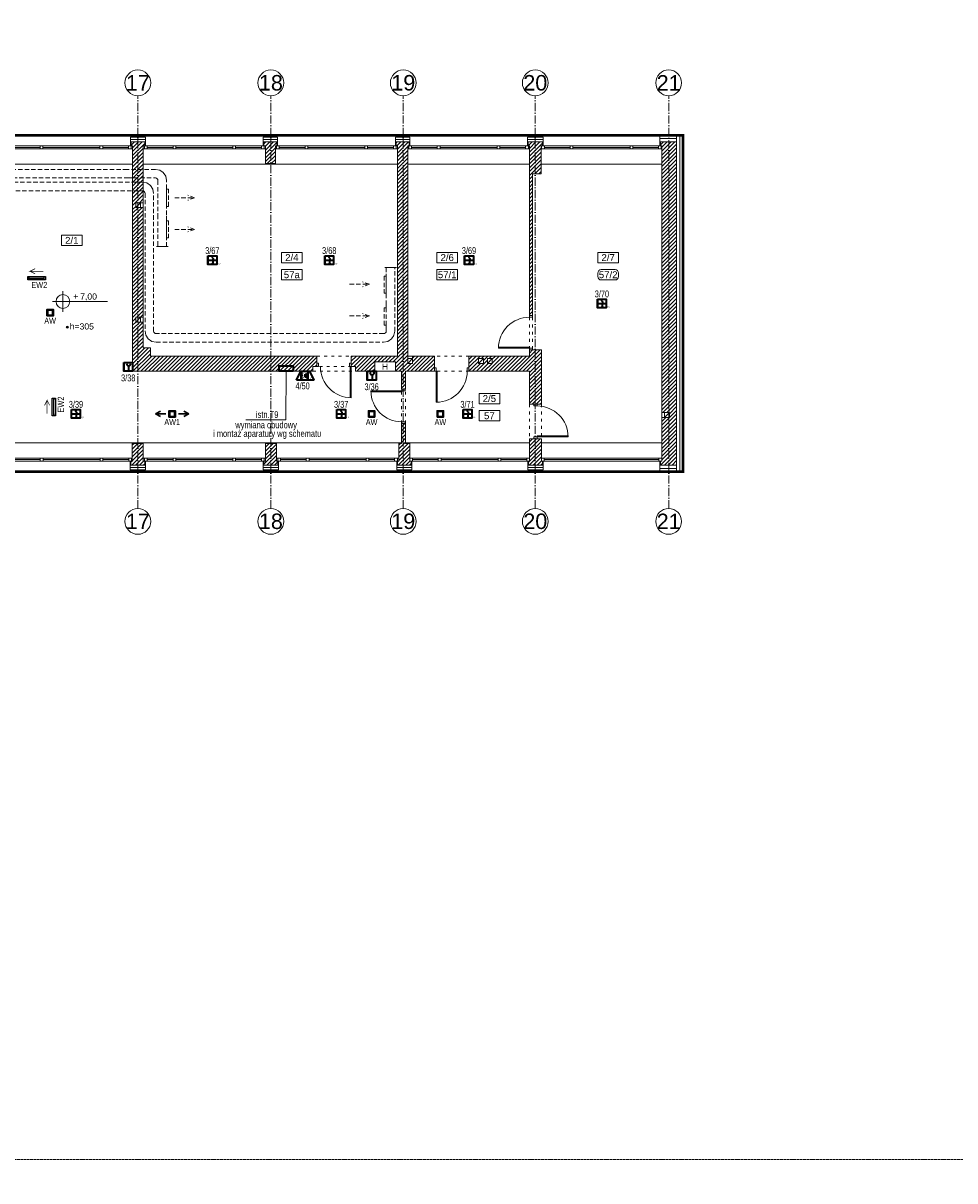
# Model space of a CAD drawing. Header units: millimetres. Extents: x 167773 to 185035, y -114105 to -66770.
# Tile 16 of 114: x 177354 to 180064, y -109167 to -105801. Entities that reach past the tile are written whole.
import ezdxf
from ezdxf.enums import TextEntityAlignment as Align

# ---------------------------------------------------------------- set-up
doc = ezdxf.new("R2010")
doc.units = ezdxf.units.MM
for name, pattern in [('ACAD_ISO03W100', [30, 12, -18]), ('ACAD_ISO10W100', [18, 12, -3, 0, -3]), ('DASHED', [0.75, 0.5, -0.25]), ('HIDDEN', [9.525, 6.35, -3.175])]:
    doc.linetypes.add(name, pattern=pattern)
doc.layers.get('0').update_dxf_attribs({"lineweight": 9})
for name, color, linetype, lineweight in [('!_ppoz', 24, 'Continuous', 9), ('a-op_text', 7, 'Continuous', 9), ('a-osie', 20, 'ACAD_ISO10W100', 9), ('b-cienka', 9, 'Continuous', 9), ('b-drzwi', 6, 'Continuous', 9), ('b-izolacja', 8, 'BATTING', 9), ('b-okna', 6, 'Continuous', 9), ('b-przerywana1', 9, 'ACAD_ISO03W100', 9), ('b-widokowa', 7, 'Continuous', 9), ('b-ściany', 2, 'Continuous', 9), ('EL_Linia SSP', 240, 'Continuous', 35), ('EL_oprawy', 96, 'Continuous', 30), ('El_tablice', 20, 'Continuous', 35), ('h-hatch', 8, 'Continuous', 9), ('opis text', 7, 'Continuous', 9)]:
    doc.layers.add(name, color=color, linetype=linetype, lineweight=lineweight)
doc.layers.add('!zakres', color=7, linetype='ACAD_ISO03W100', lineweight=60, true_color=0x8a14ff)
doc.layers.add('El_Oświetlenie awaryjne', color=1, linetype='Continuous')
doc.layers.add('x-revclouds', color=190, linetype='HIDDEN', lineweight=9, plot=False)
doc.styles.add('Arial', font='arial.ttf')
doc.styles.add('arial 0.8', font='arial.ttf', dxfattribs={"width": 0.8})
doc.styles.add('ES1', font='ARIALN.TTF')
doc.styles.add('PPAB_100', font='arial.ttf', dxfattribs={"height": 18})
doc.styles.add('PPAB_50', font='arial.ttf', dxfattribs={"height": 8})
doc.linetypes.add('BATTING', pattern='A,0.0001,-0.1,[134,ltypeshp.shx,S=0.1,R=0,X=-0.1,Y=0],-0.2,[134,ltypeshp.shx,S=0.1,R=180,X=0.1,Y=0],-0.1', length=0.4001)
pattern_1 = [(45, (15000, 0), (-5.61266008, 5.61266008), [])]

# ---------------------------------------------------------------- blocks, each defined once
blk = doc.blocks.new('kotapozioma')
for p, q in [((49315.1, 119.4), (49395.1, 119.4)), ((49330.1, 104.4), (49330.1, 134.4))]:
    blk.add_line(p, q)
blk.add_circle((49330.1, 119.4), 10)
at = {"layer": 'opis text', "style": 'PPAB_50'}
for tag, p in [('ZNAK', (49345.1, 119.4)), ('WARTOSC', (49355.1, 119.4))]:
    blk.add_attdef(tag, text='', height=9, dxfattribs=at).set_placement(p, align=Align.BOTTOM_LEFT)
blk = doc.blocks.new('okno_')
at = {"layer": 'b-okna'}
for p, q in [((-166, -4), (-91, -4)), ((-83, -4), (83, -4)), ((91, -4), (166, -4))]:
    blk.add_line(p, q, dxfattribs=at)
for points in [[(-174, -8), (174, -8), (174, 0), (-174, 0)], [(-174, 0), (-166, 0), (-166, -8), (-174, -8)], [(-83, 0), (-91, 0), (-91, -8), (-83, -8)], [(83, 0), (91, 0), (91, -8), (83, -8)], [(166, 0), (174, 0), (174, -8), (166, -8)]]:
    blk.add_lwpolyline(points, close=True, dxfattribs=at)
blk = doc.blocks.new('A$C5690186C')
at = {"layer": 'EL_Linia SSP', "lineweight": 5}
h = blk.add_hatch(color=256, dxfattribs=at)
h.set_gradient(color1=(255, 0, 0), color2=(224, 0, 0), one_color=1, name='INVSPHERICAL')
h.paths.add_polyline_path([(-9.8, 0), (-9.8, 12.8), (-12.8, 12.8), (-12.8, 0)])
h.paths.add_polyline_path([(-9.8, -12.8), (-9.8, 0), (-12.8, 0), (-12.8, -12.8)])
at = {"layer": 'EL_Linia SSP'}
blk.add_hatch(color=256, dxfattribs=at).paths.add_polyline_path([(2, -9.8, 1), (0.1, -9.8, 1)])
for p, q in [((-12.8, 0), (12.8, 0)), ((1.1, -2.1), (1.1, -9.8))]:
    blk.add_line(p, q, dxfattribs=at)
at = {"layer": 'EL_Linia SSP', "color": 1, "linetype": 'Continuous'}
for p, q in [((-0.1, 8.5), (0.1, 9.4)), ((0.1, 7.7), (-0.1, 8.5)), ((0.1, 9.4), (0.7, 10.4)), ((0.6, 7), (0.1, 7.7)), ((1.4, 2.3), (0.4, 1.2)), ((0.7, 6.7), (0.6, 7)), ((0.7, 10.4), (1.8, 11.5)), ((1.1, 6.3), (0.7, 6.7)), ((1.1, 6.3), (1.4, 6)), ((1.4, 6), (1.6, 5.7)), ((2, 3.3), (1.4, 2.3)), ((1.6, 5.7), (2, 5)), ((2, 5), (2.2, 4.2)), ((2.2, 4.2), (2, 3.3))]:
    blk.add_line(p, q, dxfattribs=at)
at = {"layer": 'EL_Linia SSP'}
blk.add_lwpolyline([(-12.8, 12.8), (12.8, 12.8), (12.8, -12.8), (-12.8, -12.8)], close=True, dxfattribs=at)
blk.add_circle((1.1, -9.8), 0.938, dxfattribs=at)
at = {"layer": 'EL_Linia SSP', "color": 1}
blk.add_text('R,C', height=4, dxfattribs=at).set_placement((13.9, -11.8))
blk = doc.blocks.new('A$C2EBF4885')
at = {"layer": 'EL_Linia SSP', "lineweight": 5}
h = blk.add_hatch(color=256, dxfattribs=at)
h.set_gradient(color1=(255, 0, 0), color2=(224, 0, 0), one_color=1, name='INVSPHERICAL')
h.paths.add_polyline_path([(-9.8, 12.8), (-9.8, 25.6), (-12.8, 25.6), (-12.8, 12.8)])
h.paths.add_polyline_path([(-9.8, 0), (-9.8, 12.8), (-12.8, 12.8), (-12.8, 0)])
at = {"layer": 'EL_Linia SSP'}
blk.add_line((1.2, 15.7), (1.2, 3.1), dxfattribs=at)
blk.add_lwpolyline([(-12.8, 25.6), (12.8, 25.6), (12.8, 0), (-12.8, 0)], close=True, dxfattribs=at)
blk.add_arc((1.2, 21.9), 6.27, 180, 0, dxfattribs=at)
blk = doc.blocks.new('AW1')
for p, q in [((-65, 0), (-45, 10)), ((-25, 0), (-65, 0)), ((-65, 0), (-45, -10)), ((25, 0), (65, 0)), ((65, 0), (45, 10)), ((65, 0), (45, -10))]:
    blk.add_line(p, q)
for points in [[(-12.5, -12.5), (12.5, -12.5), (12.5, 12.5), (-12.5, 12.5)], [(-9.5, -9.5), (9.5, -9.5), (9.5, 9.5), (-9.5, 9.5)]]:
    blk.add_lwpolyline(points, close=True)
at = {"style": 'arial 0.8', "width": 0.8}
blk.add_text('AW1', height=23, dxfattribs=at).set_placement((0, -20), align=Align.TOP_CENTER)
blk = doc.blocks.new('AW')
for points in [[(-6.25, -6.25), (6.25, -6.25), (6.25, 6.25), (-6.25, 6.25)], [(-4.75, -4.75), (4.75, -4.75), (4.75, 4.75), (-4.75, 4.75)]]:
    blk.add_lwpolyline(points, close=True)
at = {"style": 'arial 0.8', "width": 0.8}
blk.add_text('AW', height=11.5, dxfattribs=at).set_placement((0, -10), align=Align.TOP_CENTER)
blk = doc.blocks.new('kanaly_went_2p')
at = {"layer": 'h-hatch', "linetype": 'HIDDEN', "lineweight": -2, "ltscale": 2, "extrusion": (1e-16, 0, -1)}
for p, q in [((4713, 615.2), (4113, 615.2)), ((4794.7, 615.2), (4713, 615.2)), ((4113, 590.2), (4713, 590.2)), ((4757.1, 578), (4159.9, 578)), ((4713, 590.2), (4794.7, 590.2)), ((4159.9, 553), (4757.1, 553)), ((5458.5, 137.6), (5397, 137.6)), ((5397, 112.6), (5458.5, 112.6))]:
    blk.add_line(p, q, dxfattribs=at)
at = {"layer": 'h-hatch', "linetype": 'HIDDEN', "lineweight": -2, "ltscale": 2}
for p, q in [((4807.1, 612.8), (4794.7, 615.2)), ((4817.7, 605.7), (4807.1, 612.8)), ((4794.7, 590.2), (4797.5, 589.7)), ((4797.5, 589.7), (4800, 588)), ((4800, 588), (4801.6, 585.6)), ((4801.6, 585.6), (4802.2, 582.7)), ((4824.7, 595.2), (4817.7, 605.7)), ((4827.2, 582.7), (4824.7, 595.2)), ((4764.6, 545.5), (4764.6, 145.1)), ((4789.6, 145.1), (4789.6, 545.5)), ((4908.5, 532.7), (4888.8, 540)), ((4851, 532.7), (4908.5, 532.7)), ((4908.5, 532.7), (4888.8, 525.4)), ((4851, 440.8), (4908.5, 440.8)), ((4908.5, 440.8), (4888.8, 448.1)), ((4908.5, 440.8), (4888.8, 433.5)), ((5466, 329.5), (5461.5, 329.5)), ((5478.5, 329.5), (5466, 329.5)), ((5466, 329.5), (5466, 326.5)), ((5478.5, 329.5), (5466, 329.5)), ((5466, 329.5), (5466, 230.1)), ((5491, 329.5), (5478.5, 329.5)), ((5491, 329.5), (5478.5, 329.5)), ((5491, 326.5), (5491, 329.5)), ((5495.5, 329.5), (5491, 329.5)), ((5491, 230.1), (5491, 329.5)), ((5359.6, 281.1), (5417.1, 281.1)), ((5417.1, 281.1), (5397.4, 288.4)), ((5417.1, 281.1), (5397.4, 273.8)), ((5466, 230.1), (5466, 218.9)), ((5466, 212.6), (5466, 145.1)), ((5491, 145.1), (5491, 230.1)), ((5359.6, 188.9), (5417.1, 188.9)), ((5417.1, 188.9), (5397.4, 196.2)), ((5417.1, 188.9), (5397.4, 181.6)), ((4764.6, 145.1), (4767, 132.7)), ((4790.1, 142.2), (4789.6, 145.1)), ((4791.8, 139.8), (4790.1, 142.2)), ((4794.2, 138.2), (4791.8, 139.8)), ((4797.1, 137.6), (4794.2, 138.2)), ((5461.4, 138.2), (5458.5, 137.6)), ((5463.8, 139.8), (5461.4, 138.2)), ((5465.5, 142.2), (5463.8, 139.8)), ((5466, 145.1), (5465.5, 142.2)), ((5488.6, 132.7), (5491, 145.1)), ((4767, 132.7), (4774.1, 122.1)), ((4774.1, 122.1), (4784.6, 115.1)), ((4784.6, 115.1), (4797.1, 112.6)), ((5458.5, 112.6), (5471, 115.1)), ((5471, 115.1), (5481.5, 122.1)), ((5481.5, 122.1), (5488.6, 132.7))]:
    blk.add_line(p, q, dxfattribs=at)
at = {"layer": 'h-hatch', "linetype": 'HIDDEN', "lineweight": -2, "ltscale": 2, "extrusion": (-1e-16, 0, -1)}
for p, q in [((4769.5, 575.6), (4757.1, 578)), ((4780, 568.5), (4769.5, 575.6)), ((4757.1, 553), (4759.9, 552.5)), ((4759.9, 552.5), (4762.4, 550.8)), ((4762.4, 550.8), (4764, 548.4)), ((4764, 548.4), (4764.6, 545.5)), ((4787.1, 558), (4780, 568.5)), ((4789.6, 545.5), (4787.1, 558)), ((5397.1, 137.6), (4797.1, 137.6)), ((4797.1, 112.6), (5397.1, 112.6))]:
    blk.add_line(p, q, dxfattribs=at)
at = {"layer": 'h-hatch', "linetype": 'HIDDEN', "lineweight": -2, "ltscale": 2, "extrusion": (0, -1e-16, -1)}
for p, q in [((4802.2, 582.7), (4802.2, 482.7)), ((4827.2, 482.7), (4827.2, 582.7))]:
    blk.add_line(p, q, dxfattribs=at)
at = {"layer": 'h-hatch', "linetype": 'HIDDEN', "lineweight": -2, "ltscale": 2, "extrusion": (1, 3e-16, 1e-16)}
for p, q in [((4827.2, 557.7), (4827.2, 564)), ((4830.2, 557.7), (4827.2, 557.7)), ((4827.2, 507.7), (4827.2, 557.7)), ((4830.2, 557.7), (4831.9, 557.7)), ((4831.9, 557.7), (4832.7, 557.7)), ((4832.7, 507.7), (4832.7, 557.7)), ((4827.2, 501.5), (4827.2, 507.7)), ((4827.2, 507.7), (4830.2, 507.7)), ((4830.2, 507.7), (4831.9, 507.7)), ((4831.9, 507.7), (4832.7, 507.7))]:
    blk.add_line(p, q, dxfattribs=at)
at = {"layer": 'h-hatch', "linetype": 'HIDDEN', "lineweight": -2, "ltscale": 2, "extrusion": (0, 1e-16, -1)}
for p, q in [((4802.2, 482.7), (4802.2, 390.8)), ((4827.2, 390.8), (4827.2, 482.7)), ((4797.7, 390.8), (4802.2, 390.8)), ((4802.2, 393.8), (4802.2, 390.8)), ((4802.2, 390.8), (4814.7, 390.8)), ((4802.2, 390.8), (4814.7, 390.8)), ((4814.7, 390.8), (4827.2, 390.8)), ((4814.7, 390.8), (4827.2, 390.8)), ((4827.2, 390.8), (4827.2, 393.8)), ((4827.2, 390.8), (4831.7, 390.8))]:
    blk.add_line(p, q, dxfattribs=at)
at = {"layer": 'h-hatch', "linetype": 'HIDDEN', "lineweight": -2, "ltscale": 2, "extrusion": (1, 4e-16, 1e-16)}
for p, q in [((4827.2, 465.8), (4827.2, 472.1)), ((4827.2, 415.8), (4827.2, 465.8)), ((4827.2, 465.8), (4832.7, 465.8)), ((4832.7, 465.8), (4832.7, 415.8)), ((4827.2, 409.6), (4827.2, 415.8)), ((4832.7, 415.8), (4827.2, 415.8))]:
    blk.add_line(p, q, dxfattribs=at)
at = {"layer": 'h-hatch', "linetype": 'HIDDEN', "lineweight": -2, "ltscale": 2, "extrusion": (-1, 1e-16, 1e-16)}
for p, q in [((5460.5, 304.8), (5460.5, 254.8)), ((5461.4, 304.8), (5460.5, 304.8)), ((5463, 304.8), (5461.4, 304.8)), ((5466, 304.8), (5463, 304.8)), ((5466, 311.1), (5466, 304.8)), ((5466, 304.8), (5466, 254.8)), ((5461.4, 254.8), (5460.5, 254.8)), ((5463, 254.8), (5461.4, 254.8)), ((5463, 254.8), (5466, 254.8)), ((5466, 254.8), (5466, 248.6))]:
    blk.add_line(p, q, dxfattribs=at)
at = {"layer": 'h-hatch', "linetype": 'HIDDEN', "lineweight": -2, "ltscale": 2, "extrusion": (-1, 2e-16, 1e-16)}
for p, q in [((5460.5, 162.6), (5460.5, 212.6)), ((5460.5, 212.6), (5461.4, 212.6)), ((5461.4, 212.6), (5463, 212.6)), ((5466, 212.6), (5463, 212.6)), ((5466, 218.9), (5466, 212.6)), ((5466, 212.6), (5466, 162.6)), ((5461.4, 162.6), (5460.5, 162.6)), ((5461.4, 162.6), (5463, 162.6)), ((5463, 162.6), (5466, 162.6)), ((5466, 162.6), (5466, 156.4))]:
    blk.add_line(p, q, dxfattribs=at)
blk = doc.blocks.new('866330')
for p, q in [((-144, 13), (-144, -13)), ((-144, 0), (144, 0)), ((144, 13), (144, -13))]:
    blk.add_line(p, q)
blk.add_lwpolyline([(-170, -32), (170, -32), (170, 32), (-170, 32)], close=True)
at = {"style": 'ES1', "flags": 1}
blk.add_attdef('TYP', (-181, 290), '', height=120, dxfattribs=at)
at = {"style": 'ES1'}
blk.add_attdef('KOD_ES', (-181, 130), '', height=120, dxfattribs=at)
blk = doc.blocks.new('A$C5906215B')
at = {"layer": 'EL_Linia SSP'}
h = blk.add_hatch(color=256, dxfattribs=at)
h.set_gradient(color1=(255, 0, 0), color2=(255, 0, 0))
h.paths.add_polyline_path([(-9.8, -25.6), (-9.8, 0), (-12.8, 0), (-12.8, -25.6)])
for p, q in [((-25.6, -25.6), (-12.8, 0)), ((-12.8, 0), (12.8, 0)), ((-12.8, 0), (-12.8, -25.6)), ((-9.8, -25.6), (-9.8, 0)), ((25.6, -25.6), (12.8, 0)), ((25.6, -25.6), (-25.6, -25.6)), ((-0.1, -17.4), (-0.1, -8.7)), ((-0.1, -8.7), (2.9, -8.7)), ((2.9, -17.4), (-0.1, -17.4)), ((8.2, -3.3), (2.9, -8.7)), ((2.9, -8.7), (2.9, -17.4)), ((2.9, -17.4), (8.2, -22.7)), ((8.2, -22.7), (8.2, -3.3))]:
    blk.add_line(p, q, dxfattribs=at)
for s, height, p in [('A', 4, (-8.6, -14.6)), ('W', 4, (-8.6, -20.5)), ('S', 4, (-8.6, -8.9)), ('G', 7, (14.3, -24.6))]:
    blk.add_text(s, height=height, dxfattribs=at).set_placement(p)

msp = doc.modelspace()

# ---------------------------------------------------------------- hatches: boundary and pattern name
at = {"layer": 'a-op_text', "ltscale": 0.5}
h = msp.add_hatch(color=256, dxfattribs=at)
edge = h.paths.add_edge_path()
edge.add_arc((177482.4, -106684.4), 3, 0, 360)
at = {"layer": 'h-hatch'}
h = msp.add_hatch(dxfattribs=at)
h.set_pattern_fill('ANSI31', color=256, scale=2.5, style=0)
h.set_pattern_definition(pattern_1)
h.paths.add_polyline_path([(178208.4, -106768.9), (177724.4, -106768.9), (177724.4, -106744.9), (177703.4, -106744.9), (177703.4, -106669.9), (177695.4, -106669.9), (177681.4, -106669.9), (177681.4, -106655.9), (177695.4, -106655.9), (177703.4, -106655.9), (177703.4, -106336.9), (177695.4, -106336.9), (177681.4, -106336.9), (177681.4, -106322.9), (177695.4, -106322.9), (177703.4, -106322.9), (177703.4, -106157.9), (177707.4, -106157.9), (177707.4, -106145.9), (177668.4, -106145.9), (177668.4, -106157.9), (177672.4, -106157.9), (177672.4, -106812.9), (178196.4, -106812.9), (178196.4, -106798.9), (178208.4, -106798.9)])
h = msp.add_hatch(dxfattribs=at)
h.set_pattern_fill('ANSI31', color=256, scale=2.5, style=0)
h.set_pattern_definition(pattern_1)
h.paths.add_polyline_path([(178087.4, -106157.9), (178091.4, -106157.9), (178091.4, -106145.9), (178054.4, -106145.9), (178054.4, -106157.9), (178054.9, -106157.9), (178058.4, -106157.9), (178058.4, -106208.9), (178087.4, -106208.9)])
h = msp.add_hatch(dxfattribs=at)
h.set_pattern_fill('ANSI31', color=256, scale=2.5, style=0)
h.set_pattern_definition(pattern_1)
h.paths.add_polyline_path([(178472.4, -106157.9), (178476.4, -106157.9), (178476.4, -106145.9), (178438.4, -106145.9), (178438.4, -106157.9), (178438.9, -106157.9), (178442.4, -106157.9), (178442.4, -106768.9), (178308.4, -106768.9), (178308.4, -106798.9), (178320.4, -106798.9), (178320.4, -106812.9), (178376.4, -106812.9), (178376.4, -106785.9), (178436.4, -106785.9), (178436.4, -106812.9), (178454.4, -106812.9), (178454.4, -106864.9), (178466.4, -106864.9), (178466.4, -106812.9), (178550.4, -106812.9), (178550.4, -106768.9), (178486.4, -106768.9), (178486.4, -106775.9), (178486.4, -106789.9), (178472.4, -106789.9), (178472.4, -106775.9), (178472.4, -106770.9)])
h = msp.add_hatch(dxfattribs=at)
h.set_pattern_fill('ANSI31', color=256, scale=2.5, style=0)
h.set_pattern_definition(pattern_1)
h.paths.add_polyline_path([(178860.4, -106165.9), (178860.4, -106157.9), (178864.4, -106157.9), (178864.4, -106145.9), (178822.4, -106145.9), (178822.4, -106157.9), (178823.4, -106157.9), (178826.4, -106157.9), (178826.4, -106650.9), (178835.4, -106650.9), (178835.4, -106238.9), (178860.4, -106238.9)])
h = msp.add_hatch(dxfattribs=at)
h.set_pattern_fill('ANSI31', color=256, scale=2.5, style=0)
h.set_pattern_definition(pattern_1)
h.paths.add_polyline_path([(179254.4, -106145.9), (179207.4, -106145.9), (179207.4, -106157.9), (179209.9, -106157.9), (179211.4, -106157.9), (179211.4, -106165.9), (179211.4, -106932.9), (179219.4, -106932.9), (179233.4, -106932.9), (179233.4, -106946.9), (179219.4, -106946.9), (179211.4, -106946.9), (179211.4, -107073.9), (179207.4, -107073.9), (179207.4, -107085.9), (179254.4, -107085.9)])
h = msp.add_hatch(dxfattribs=at)
h.set_pattern_fill('ANSI31', color=256, scale=2.5, style=0)
h.set_pattern_definition(pattern_1)
h.paths.add_polyline_path([(178861.4, -106750.9), (178826.4, -106750.9), (178826.4, -106768.9), (178650.4, -106768.9), (178650.4, -106812.9), (178826.4, -106812.9), (178826.4, -106908.9), (178861.4, -106908.9)])
h.paths.add_polyline_path([(178718.4, -106789.9), (178704.4, -106789.9), (178704.4, -106775.9), (178718.4, -106775.9)], flags=16)
h.paths.add_polyline_path([(178692.4, -106789.9), (178678.4, -106789.9), (178678.4, -106775.9), (178692.4, -106775.9)], flags=16)
h = msp.add_hatch(dxfattribs=at)
h.set_pattern_fill('ANSI31', color=256, scale=2.5, style=0)
h.set_pattern_definition(pattern_1)
h.paths.add_polyline_path([(178478.4, -107022.9), (178466.4, -107022.9), (178466.4, -106964.9), (178454.4, -106964.9), (178454.4, -107022.9), (178446.4, -107022.9), (178446.4, -107073.9), (178442.4, -107073.9), (178442.4, -107085.9), (178482.4, -107085.9), (178482.4, -107073.9), (178478.4, -107073.9), (178478.4, -107065.9)])
h = msp.add_hatch(dxfattribs=at)
h.set_pattern_fill('ANSI31', color=256, scale=2.5, style=0)
h.set_pattern_definition(pattern_1)
h.paths.add_polyline_path([(178861.4, -107008.9), (178826.4, -107008.9), (178826.4, -107073.9), (178823.4, -107073.9), (178823.4, -107085.9), (178864.4, -107085.9), (178864.4, -107073.9), (178861.4, -107073.9)])
h = msp.add_hatch(dxfattribs=at)
h.set_pattern_fill('ANSI31', color=256, scale=2.5, style=0)
h.set_pattern_definition(pattern_1)
h.paths.add_polyline_path([(177703.4, -107022.9), (177671.4, -107022.9), (177671.4, -107073.9), (177667.4, -107073.9), (177667.4, -107085.9), (177707.4, -107085.9), (177707.4, -107073.9), (177706.9, -107073.9), (177703.4, -107073.9)])
h = msp.add_hatch(dxfattribs=at)
h.set_pattern_fill('ANSI31', color=256, scale=2.5, style=0)
h.set_pattern_definition(pattern_1)
h.paths.add_polyline_path([(178090.4, -107022.9), (178058.4, -107022.9), (178058.4, -107073.9), (178054.4, -107073.9), (178054.4, -107085.9), (178094.4, -107085.9), (178094.4, -107073.9), (178090.4, -107073.9)])

# ---------------------------------------------------------------- linework, layer by layer
at = {"layer": '!_ppoz'}
msp.add_line((178376.4, -106812.9), (178436.4, -106812.9), dxfattribs=at)
at = {"layer": '!zakres', "linetype": 'DASHED', "ltscale": 60, "const_width": 8, "flags": 128}
msp.add_lwpolyline([(170984.4, -106193.9), (170962.4, -106193.9), (170962.4, -106126.9), (179273.4, -106126.9), (179273.4, -107104.9), (170962.4, -107104.9), (170962.4, -106747.9), (170984.4, -106747.9), (170984.4, -106193.9)], close=True, dxfattribs=at)
at = {"layer": 'a-op_text', "ltscale": 0.5}
for points in [[(177465.4, -106447.4), (177465.4, -106417.4), (177525.4, -106417.4), (177525.4, -106447.4)], [(178105.4, -106497.4), (178105.4, -106467.4), (178165.4, -106467.4), (178165.4, -106497.4)], [(178557.3, -106497.4), (178557.3, -106467.4), (178617.3, -106467.4), (178617.3, -106497.4)], [(179025.4, -106497.4), (179025.4, -106467.4), (179085.4, -106467.4), (179085.4, -106497.4)], [(178105.4, -106547.4), (178105.4, -106517.4), (178165.4, -106517.4), (178165.4, -106547.4)], [(178557.3, -106547.4), (178557.3, -106517.4), (178617.3, -106517.4), (178617.3, -106547.4)], [(178679.9, -106907.4), (178679.9, -106877.4), (178739.9, -106877.4), (178739.9, -106907.4)], [(178679.9, -106957.4), (178679.9, -106927.4), (178739.9, -106927.4), (178739.9, -106957.4)]]:
    msp.add_lwpolyline(points, close=True, dxfattribs=at)
msp.add_lwpolyline([(179025.4, -106537.4), (179025.4, -106527.4, -0.414214), (179035.4, -106517.4), (179075.4, -106517.4, -0.414214), (179085.4, -106527.4), (179085.4, -106537.4, -0.414214), (179075.4, -106547.4), (179035.4, -106547.4, -0.414214)], format="xyb", close=True, dxfattribs=at)
msp.add_circle((177482.4, -106684.4), 3, dxfattribs=at)
at = {"layer": 'a-osie', "ltscale": 2}
for p, q in [((177687.4, -107211.9), (177687.4, -106011.9)), ((178074.4, -107211.9), (178074.4, -106011.9)), ((178459.4, -107211.9), (178459.4, -106011.9)), ((178843.4, -107211.9), (178843.4, -106011.9)), ((179231.4, -107211.9), (179231.4, -106011.9))]:
    msp.add_line(p, q, dxfattribs=at)
at = {"layer": 'a-osie', "linetype": 'Continuous'}
for centre in [(177687.4, -105974.4), (178074.4, -105974.4), (178459.4, -105974.4), (178843.4, -105974.4), (179231.4, -105974.4), (177687.4, -107249.4), (178074.4, -107249.4), (178459.4, -107249.4), (178843.4, -107249.4), (179231.4, -107249.4)]:
    msp.add_circle(centre, 37.5, dxfattribs=at)
at = {"layer": 'b-cienka'}
for p, q in [((177681.4, -106336.9), (177695.4, -106322.9)), ((177681.4, -106669.9), (177695.4, -106655.9)), ((178472.4, -106789.9), (178486.4, -106775.9)), ((178678.4, -106789.9), (178692.4, -106775.9)), ((178704.4, -106789.9), (178718.4, -106775.9)), ((179219.4, -106946.9), (179233.4, -106932.9))]:
    msp.add_line(p, q, dxfattribs=at)
at = {"layer": 'b-drzwi'}
for points in [[(178835.4, -106655.9), (178826.4, -106655.9), (178826.4, -106650.9), (178835.4, -106650.9)], [(178826.4, -106745.9), (178736.4, -106745.9), (178736.4, -106742.9), (178826.4, -106742.9)], [(178835.4, -106750.9), (178826.4, -106750.9), (178826.4, -106745.9), (178835.4, -106745.9)], [(178208.4, -106798.9), (178213.4, -106798.9), (178213.4, -106788.9), (178208.4, -106788.9)], [(178303.4, -106798.9), (178308.4, -106798.9), (178308.4, -106788.9), (178303.4, -106788.9)], [(178308.4, -106798.9), (178305.4, -106798.9), (178305.4, -106888.9), (178308.4, -106888.9)], [(178550.4, -106812.9), (178555.4, -106812.9), (178555.4, -106802.9), (178550.4, -106802.9)], [(178645.4, -106812.9), (178650.4, -106812.9), (178650.4, -106802.9), (178645.4, -106802.9)], [(178555.4, -106812.9), (178558.4, -106812.9), (178558.4, -106902.9), (178555.4, -106902.9)], [(178455.4, -106869.9), (178365.4, -106869.9), (178365.4, -106872.9), (178455.4, -106872.9)], [(178465.4, -106869.9), (178455.4, -106869.9), (178455.4, -106864.9), (178465.4, -106864.9)], [(178848.9, -106913.9), (178838.9, -106913.9), (178838.9, -106908.9), (178848.9, -106908.9)], [(178465.4, -106964.9), (178455.4, -106964.9), (178455.4, -106959.9), (178465.4, -106959.9)], [(178848.9, -107008.9), (178838.9, -107008.9), (178838.9, -107003.9), (178848.9, -107003.9)], [(178848.9, -107003.9), (178938.9, -107003.9), (178938.9, -107000.9), (178848.9, -107000.9)]]:
    msp.add_lwpolyline(points, close=True, dxfattribs=at)
for centre, radius, start, end in [((178826.4, -106745.9), 90, 90, 180), ((178308.6, -106799.7), 90.2, 180.1029, 269.8971), ((178555.3, -106812.7), 90.2, 270.1029, 359.8971), ((178455.4, -106869.9), 90, 180, 270), ((178848.9, -107003.9), 90, 0, 90)]:
    msp.add_arc(centre, radius, start, end, dxfattribs=at)
at = {"layer": 'b-izolacja', "linetype": 'ByBlock', "ltscale": 22}
for p, q in [((179254.4, -106145.9), (179254.4, -106126.9)), ((179254.4, -107085.9), (179254.4, -107104.9))]:
    msp.add_line(p, q, dxfattribs=at)
at = {"layer": 'b-izolacja', "ltscale": 22}
for p, q in [((179263.9, -106126.9), (179263.9, -107104.9)), ((179205.4, -106136.4), (179254.4, -106136.4)), ((179205.4, -107095.4), (179254.4, -107095.4))]:
    msp.add_line(p, q, dxfattribs=at)
at = {"layer": 'b-izolacja', "ltscale": 16}
for p, q in [((177666.4, -106138.9), (177709.4, -106138.9)), ((178052.4, -106138.9), (178093.4, -106138.9)), ((178436.4, -106138.9), (178478.4, -106138.9)), ((178820.4, -106138.9), (178866.4, -106138.9)), ((177665.4, -107092.9), (177709.4, -107092.9)), ((178052.4, -107092.9), (178096.4, -107092.9)), ((178440.4, -107092.9), (178484.4, -107092.9)), ((178821.4, -107092.9), (178866.4, -107092.9))]:
    msp.add_line(p, q, dxfattribs=at)
at = {"layer": 'b-izolacja', "ltscale": 2}
for p, q in [((177667.4, -106145.9), (177667.4, -106157.9)), ((177708.4, -106145.9), (177708.4, -106157.9)), ((178053.4, -106145.9), (178053.4, -106157.9)), ((178092.4, -106145.9), (178092.4, -106157.9)), ((178437.4, -106145.9), (178437.4, -106157.9)), ((178477.4, -106145.9), (178477.4, -106157.9)), ((178821.4, -106145.9), (178821.4, -106157.9)), ((178865.4, -106145.9), (178865.4, -106157.9)), ((179206.4, -106145.9), (179206.4, -106157.9)), ((177666.4, -107073.9), (177666.4, -107085.9)), ((177708.4, -107073.9), (177708.4, -107085.9)), ((178053.4, -107073.9), (178053.4, -107085.9)), ((178095.4, -107073.9), (178095.4, -107085.9)), ((178441.4, -107073.9), (178441.4, -107085.9)), ((178483.4, -107073.9), (178483.4, -107085.9)), ((178822.4, -107073.9), (178822.4, -107085.9)), ((178865.4, -107073.9), (178865.4, -107085.9)), ((179206.4, -107073.9), (179206.4, -107085.9))]:
    msp.add_line(p, q, dxfattribs=at)
at = {"layer": 'b-okna'}
for p, q in [((177672.4, -106165.9), (177316.4, -106165.9)), ((177666.4, -106157.9), (177322.4, -106157.9)), ((178058.4, -106165.9), (177703.4, -106165.9)), ((178052.4, -106157.9), (177709.4, -106157.9)), ((178442.4, -106165.9), (178087.4, -106165.9)), ((178436.4, -106157.9), (178093.4, -106157.9)), ((178826.4, -106165.9), (178472.4, -106165.9)), ((178820.4, -106157.9), (178478.4, -106157.9)), ((179211.4, -106165.9), (178860.4, -106165.9)), ((179205.4, -106157.9), (178866.4, -106157.9)), ((177671.4, -107065.9), (177318.4, -107065.9)), ((177665.4, -107073.9), (177318.4, -107073.9)), ((178058.4, -107065.9), (177703.4, -107065.9)), ((178052.4, -107073.9), (177709.4, -107073.9)), ((178446.4, -107065.9), (178090.4, -107065.9)), ((178440.4, -107073.9), (178096.4, -107073.9)), ((178826.4, -107065.9), (178478.4, -107065.9)), ((178826.4, -107073.9), (178484.4, -107073.9)), ((178818.4, -107073.9), (178818.4, -107065.9)), ((179211.4, -107065.9), (178861.4, -107065.9)), ((179211.4, -107073.9), (178861.4, -107073.9)), ((178869.4, -107073.9), (178869.4, -107065.9)), ((179202.7, -107069.9), (178869.4, -107069.9)), ((179202.7, -107073.9), (179202.7, -107065.9))]:
    msp.add_line(p, q, dxfattribs=at)
at = {"layer": 'b-przerywana1', "ltscale": 0.7}
for p, q in [((178826.4, -106655.9), (178826.4, -106745.9)), ((178835.4, -106655.9), (178835.4, -106745.9)), ((178208.4, -106768.9), (178308.4, -106768.9)), ((178650.4, -106768.9), (178550.4, -106768.9)), ((178308.4, -106798.9), (178208.4, -106798.9)), ((178196.4, -106812.9), (178320.4, -106812.9)), ((178650.4, -106812.9), (178550.4, -106812.9)), ((178454.4, -106964.9), (178454.4, -106865.9)), ((178466.4, -106964.9), (178466.4, -106865.9)), ((178826.4, -106908.9), (178826.4, -107008.9)), ((178861.4, -106908.9), (178861.4, -107008.9))]:
    msp.add_line(p, q, dxfattribs=at)
at = {"layer": 'b-widokowa'}
for p, q in [((171575.4, -106126.9), (179205.4, -106126.9)), ((177666.4, -106145.9), (177709.4, -106145.9)), ((177668.4, -106145.9), (177668.4, -106157.9)), ((177707.4, -106145.9), (177707.4, -106157.9)), ((178052.4, -106145.9), (178093.4, -106145.9)), ((178054.4, -106145.9), (178054.4, -106157.9)), ((178091.4, -106145.9), (178091.4, -106157.9)), ((178436.4, -106145.9), (178478.4, -106145.9)), ((178438.4, -106145.9), (178438.4, -106157.9)), ((178476.4, -106145.9), (178476.4, -106157.9)), ((178820.4, -106145.9), (178866.4, -106145.9)), ((178822.4, -106145.9), (178822.4, -106157.9)), ((178864.4, -106145.9), (178864.4, -106157.9)), ((179205.4, -106145.9), (179254.4, -106145.9)), ((179207.4, -106145.9), (179207.4, -106157.9)), ((179254.4, -106145.9), (179254.4, -107085.9)), ((176930.4, -106210.9), (177672.4, -106210.9)), ((177703.4, -106210.9), (178442.4, -106210.9)), ((178472.4, -106210.9), (178826.4, -106210.9)), ((178860.4, -106210.9), (179211.4, -106210.9)), ((172720.4, -107020.9), (178454.4, -107020.9)), ((178466.4, -107020.9), (178826.4, -107020.9)), ((178861.4, -107020.9), (179211.4, -107020.9)), ((177667.4, -107073.9), (177667.4, -107085.9)), ((177707.4, -107073.9), (177707.4, -107085.9)), ((178054.4, -107073.9), (178054.4, -107085.9)), ((178094.4, -107073.9), (178094.4, -107085.9)), ((178442.4, -107073.9), (178442.4, -107085.9)), ((178482.4, -107073.9), (178482.4, -107085.9)), ((178823.4, -107073.9), (178823.4, -107085.9)), ((178864.4, -107073.9), (178864.4, -107085.9)), ((179207.4, -107073.9), (179207.4, -107085.9)), ((171575.4, -107104.9), (179205.4, -107104.9)), ((177665.4, -107085.9), (177709.4, -107085.9)), ((178052.4, -107085.9), (178096.4, -107085.9)), ((178440.4, -107085.9), (178484.4, -107085.9)), ((178821.4, -107085.9), (178866.4, -107085.9)), ((179205.4, -107085.9), (179254.4, -107085.9))]:
    msp.add_line(p, q, dxfattribs=at)
at = {"layer": 'b-widokowa', "ltscale": 0.5}
for p, q in [((177695.4, -106336.9), (177695.4, -106322.9)), ((177703.4, -106336.9), (177703.4, -106322.9)), ((177695.4, -106669.9), (177695.4, -106655.9)), ((177703.4, -106669.9), (177703.4, -106655.9)), ((178486.4, -106768.9), (178472.4, -106768.9)), ((178486.4, -106775.9), (178472.4, -106775.9)), ((179211.4, -106932.9), (179211.4, -106946.9)), ((179219.4, -106932.9), (179219.4, -106946.9))]:
    msp.add_line(p, q, dxfattribs=at)
for points in [[(178678.4, -106775.9), (178692.4, -106775.9), (178692.4, -106789.9), (178678.4, -106789.9)], [(178704.4, -106789.9), (178718.4, -106789.9), (178718.4, -106775.9), (178704.4, -106775.9)]]:
    msp.add_lwpolyline(points, close=True, dxfattribs=at)
at = {"layer": 'b-ściany'}
for p, q in [((177666.4, -106157.9), (177666.4, -106131.9)), ((177666.4, -106131.9), (177709.4, -106131.9)), ((177709.4, -106157.9), (177709.4, -106131.9)), ((178052.4, -106157.9), (178052.4, -106131.9)), ((178093.4, -106131.9), (178052.4, -106131.9)), ((178093.4, -106157.9), (178093.4, -106131.9)), ((178436.4, -106157.9), (178436.4, -106131.9)), ((178436.4, -106131.9), (178478.4, -106131.9)), ((178478.4, -106157.9), (178478.4, -106131.9)), ((178820.4, -106157.9), (178820.4, -106131.9)), ((178820.4, -106131.9), (178866.4, -106131.9)), ((178866.4, -106157.9), (178866.4, -106131.9)), ((179205.4, -106157.9), (179205.4, -106126.9)), ((179205.4, -106126.9), (179273.4, -106126.9)), ((179273.4, -106126.9), (179273.4, -107104.9)), ((177666.4, -106157.9), (177666.4, -106157.9)), ((177666.4, -106157.9), (177672.4, -106157.9)), ((177669.4, -106157.9), (177669.4, -106157.9)), ((177672.4, -106812.9), (177672.4, -106157.9)), ((177703.4, -106322.9), (177703.4, -106157.9)), ((177709.4, -106157.9), (177703.4, -106157.9)), ((177709.4, -106157.9), (177709.4, -106157.9)), ((178052.4, -106157.9), (178052.4, -106157.9)), ((178052.4, -106157.9), (178058.4, -106157.9)), ((178054.4, -106157.9), (178054.4, -106157.9)), ((178058.4, -106208.9), (178058.4, -106157.9)), ((178087.4, -106208.9), (178087.4, -106157.9)), ((178093.4, -106157.9), (178087.4, -106157.9)), ((178093.4, -106157.9), (178093.4, -106157.9)), ((178436.4, -106157.9), (178436.4, -106157.9)), ((178436.4, -106157.9), (178442.4, -106157.9)), ((178439.4, -106157.9), (178439.4, -106157.9)), ((178442.4, -106768.9), (178442.4, -106157.9)), ((178472.4, -106770.9), (178472.4, -106157.9)), ((178478.4, -106157.9), (178472.4, -106157.9)), ((178478.4, -106157.9), (178478.4, -106157.9)), ((178820.4, -106157.9), (178820.4, -106157.9)), ((178820.4, -106157.9), (178826.4, -106157.9)), ((178822.4, -106157.9), (178822.4, -106157.9)), ((178826.4, -106650.9), (178826.4, -106157.9)), ((178860.4, -106165.9), (178860.4, -106157.9)), ((178866.4, -106157.9), (178860.4, -106157.9)), ((178860.4, -106238.9), (178860.4, -106165.9)), ((178866.4, -106157.9), (178866.4, -106157.9)), ((179211.4, -106157.9), (179205.4, -106157.9)), ((179211.4, -106157.9), (179211.4, -106157.9)), ((179211.4, -106165.9), (179211.4, -106157.9)), ((179211.4, -106932.9), (179211.4, -106165.9)), ((178087.4, -106208.9), (178058.4, -106208.9)), ((178835.4, -106650.9), (178835.4, -106238.9)), ((178835.4, -106238.9), (178860.4, -106238.9)), ((177703.4, -106322.9), (177695.4, -106322.9)), ((177695.4, -106336.9), (177703.4, -106336.9)), ((177703.4, -106655.9), (177703.4, -106336.9)), ((177703.4, -106655.9), (177695.4, -106655.9)), ((177695.4, -106669.9), (177703.4, -106669.9)), ((177703.4, -106744.9), (177703.4, -106669.9)), ((178835.4, -106650.9), (178826.4, -106650.9)), ((178826.4, -106650.9), (178835.4, -106650.9)), ((177724.4, -106744.9), (177703.4, -106744.9)), ((177724.4, -106768.9), (177724.4, -106744.9)), ((177724.4, -106768.9), (178208.4, -106768.9)), ((178208.4, -106798.9), (178208.4, -106768.9)), ((178442.4, -106768.9), (178308.4, -106768.9)), ((178308.4, -106798.9), (178308.4, -106768.9)), ((178472.4, -106770.9), (178472.4, -106775.9)), ((178550.4, -106768.9), (178486.4, -106768.9)), ((178486.4, -106775.9), (178486.4, -106768.9)), ((178550.4, -106812.9), (178550.4, -106768.9)), ((178826.4, -106768.9), (178650.4, -106768.9)), ((178650.4, -106812.9), (178650.4, -106768.9)), ((178826.4, -106768.9), (178826.4, -106750.9)), ((178861.4, -106750.9), (178826.4, -106750.9)), ((178861.4, -106908.9), (178861.4, -106750.9)), ((178196.4, -106812.9), (178196.4, -106798.9)), ((178196.4, -106798.9), (178208.4, -106798.9)), ((178320.4, -106798.9), (178308.4, -106798.9)), ((178320.4, -106812.9), (178320.4, -106798.9)), ((178196.4, -106812.9), (177672.4, -106812.9)), ((178376.4, -106812.9), (178320.4, -106812.9)), ((178454.4, -106812.9), (178436.4, -106812.9)), ((178454.4, -106864.9), (178454.4, -106812.9)), ((178550.4, -106812.9), (178466.4, -106812.9)), ((178466.4, -106812.9), (178466.4, -106864.9)), ((178826.4, -106812.9), (178650.4, -106812.9)), ((178826.4, -106908.9), (178826.4, -106812.9)), ((178466.4, -106864.9), (178454.4, -106864.9)), ((178826.4, -106908.9), (178861.4, -106908.9)), ((179219.4, -106932.9), (179211.4, -106932.9)), ((178466.4, -106964.9), (178454.4, -106964.9)), ((178454.4, -107022.9), (178454.4, -106964.9)), ((178466.4, -106964.9), (178466.4, -107022.9)), ((179211.4, -107073.9), (179211.4, -106946.9)), ((179211.4, -106946.9), (179219.4, -106946.9)), ((178826.4, -107073.9), (178826.4, -107008.9)), ((178826.4, -107008.9), (178861.4, -107008.9)), ((178861.4, -107073.9), (178861.4, -107008.9)), ((177671.4, -107022.9), (177671.4, -107073.9)), ((177703.4, -107022.9), (177671.4, -107022.9)), ((177703.4, -107022.9), (177703.4, -107073.9)), ((178058.4, -107022.9), (178058.4, -107073.9)), ((178090.4, -107022.9), (178058.4, -107022.9)), ((178090.4, -107022.9), (178090.4, -107073.9)), ((178446.4, -107022.9), (178446.4, -107073.9)), ((178454.4, -107022.9), (178446.4, -107022.9)), ((178466.4, -107022.9), (178478.4, -107022.9)), ((178478.4, -107022.9), (178478.4, -107073.9)), ((177665.4, -107073.9), (177665.4, -107099.9)), ((177671.4, -107073.9), (177665.4, -107073.9)), ((177703.4, -107073.9), (177703.4, -107073.9)), ((177703.4, -107073.9), (177709.4, -107073.9)), ((177709.4, -107073.9), (177709.4, -107099.9)), ((178052.4, -107073.9), (178052.4, -107099.9)), ((178058.4, -107073.9), (178052.4, -107073.9)), ((178090.4, -107073.9), (178090.4, -107073.9)), ((178090.4, -107073.9), (178096.4, -107073.9)), ((178096.4, -107073.9), (178096.4, -107099.9)), ((178440.4, -107073.9), (178440.4, -107099.9)), ((178446.4, -107073.9), (178440.4, -107073.9)), ((178478.4, -107073.9), (178478.4, -107073.9)), ((178478.4, -107073.9), (178484.4, -107073.9)), ((178484.4, -107073.9), (178484.4, -107099.9)), ((178821.4, -107073.9), (178821.4, -107099.9)), ((178826.4, -107073.9), (178821.4, -107073.9)), ((178861.4, -107073.9), (178861.4, -107073.9)), ((178861.4, -107073.9), (178866.4, -107073.9)), ((178866.4, -107073.9), (178866.4, -107099.9)), ((179205.4, -107073.9), (179205.4, -107104.9)), ((179211.4, -107073.9), (179205.4, -107073.9)), ((179211.4, -107073.9), (179211.4, -107073.9)), ((177709.4, -107099.9), (177665.4, -107099.9)), ((178096.4, -107099.9), (178052.4, -107099.9)), ((178484.4, -107099.9), (178440.4, -107099.9)), ((178866.4, -107099.9), (178821.4, -107099.9)), ((179273.4, -107104.9), (179205.4, -107104.9))]:
    msp.add_line(p, q, dxfattribs=at)
for points in [[(177695.4, -106322.9), (177681.4, -106322.9), (177681.4, -106336.9), (177695.4, -106336.9)], [(177695.4, -106655.9), (177681.4, -106655.9), (177681.4, -106669.9), (177695.4, -106669.9)], [(178376.4, -106812.9), (178376.4, -106785.9), (178436.4, -106785.9), (178436.4, -106812.9)], [(178472.4, -106775.9), (178472.4, -106789.9), (178486.4, -106789.9), (178486.4, -106775.9)], [(179219.4, -106946.9), (179233.4, -106946.9), (179233.4, -106932.9), (179219.4, -106932.9)]]:
    msp.add_lwpolyline(points, dxfattribs=at)
at = {"layer": 'El_Oświetlenie awaryjne', "const_width": 2}
for points in [[(177413.1, -106522.1), (177373.8, -106522.1), (177388.8, -106514.6), (177373.8, -106522.1), (177388.8, -106529.6)], [(177423.6, -106936.6), (177423.6, -106897.2), (177416.1, -106912.2), (177423.6, -106897.2), (177431.1, -106912.2)]]:
    msp.add_lwpolyline(points, dxfattribs=at)
at = {"layer": 'El_tablice', "ltscale": 0.7}
msp.add_lwpolyline([(178138.9, -106812.9), (178098.9, -106812.9), (178098.9, -106796.9), (178138.9, -106796.9)], close=True, dxfattribs=at)
at = {"layer": 'El_tablice', "lineweight": 18}
msp.add_lwpolyline([(178118.9, -106812.9), (178117.5, -106953.7), (178001.5, -106953.7)], dxfattribs=at)
at = {"layer": 'x-revclouds'}
for points in [[(182773.4, -109104.9), (167773.4, -109104.9), (167773.4, -104104.9), (182773.4, -104104.9)], [(182773.4, -109104.9), (167773.4, -109104.9), (167773.4, -104104.9), (182773.4, -104104.9)], [(182773.4, -114104.9), (167773.4, -114104.9), (167773.4, -109104.9), (182773.4, -109104.9)]]:
    msp.add_lwpolyline(points, close=True, dxfattribs=at)

# ---------------------------------------------------------------- block references
at = {"layer": 'b-okna', "xscale": -1, "rotation": 180}
for p in [(177494.4, -106165.9), (177880.9, -106165.9), (178264.9, -106165.9), (178649.4, -106165.9), (179035.9, -106165.9)]:
    msp.add_blockref('okno_', p, dxfattribs=at)
at = {"layer": 'b-okna'}
for p in [(177494.9, -107065.9), (177880.9, -107065.9), (178268.4, -107065.9), (178652.4, -107065.9)]:
    msp.add_blockref('okno_', p, dxfattribs=at)
at = {"layer": 'EL_Linia SSP'}
for name, p in [('A$C5690186C', (177904.2, -106489.9)), ('A$C5690186C', (178244.2, -106489.9)), ('A$C5690186C', (178650.7, -106489.9)), ('A$C5690186C', (179037.2, -106615.9)), ('A$C2EBF4885', (177659.6, -106812.9)), ('A$C5906215B', (178174.7, -106812.9)), ('A$C2EBF4885', (178367.4, -106838.5)), ('A$C5690186C', (177506.9, -106936.9)), ('A$C5690186C', (178278.9, -106936.9)), ('A$C5690186C', (178646.4, -106936.9))]:
    msp.add_blockref(name, p, dxfattribs=at)
at = {"layer": 'EL_oprawy'}
for name, p, xscale, yscale, zscale in [('AW', (177432.4, -106642.4), 1.5, 1.5, 1.5), ('AW1', (177787.4, -106936.9), 0.75, 0.75, 0.75), ('AW', (178367.4, -106936.9), 1.5, 1.5, 1.5), ('AW', (178567.4, -106936.9), 1.5, 1.5, 1.5)]:
    msp.add_blockref(name, p, dxfattribs=dict(at, xscale=xscale, yscale=yscale, zscale=zscale))
at = {"layer": 'El_Oświetlenie awaryjne'}
ref = msp.add_blockref('866330', (177393.4, -106541.9), dxfattribs=dict(at, xscale=-0.150000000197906, yscale=0.1500000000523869, zscale=0.1499999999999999, rotation=180))
ref.add_attrib('KOD_ES', 'EW2', (177377.5, -106571.1), dxfattribs={"layer": '0', "height": 18, "style": 'ES1'})
ref = msp.add_blockref('866330', (177443.4, -106916.9), dxfattribs=dict(at, xscale=-0.150000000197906, yscale=0.1500000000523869, zscale=0.1499999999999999, rotation=270))
ref.add_attrib('KOD_ES', 'EW2', (177472.7, -106932.8), dxfattribs={"layer": '0', "height": 18, "rotation": 90, "style": 'ES1'})
at = {"layer": 'h-hatch'}
msp.add_blockref('kanaly_went_2p', (172943.9, -106841.1), dxfattribs=at)
at = {"layer": 'opis text', "xscale": 2, "yscale": 2, "zscale": 2}
msp.add_blockref('kotapozioma', (78809.5, -106848.8), dxfattribs=at).add_auto_attribs({'WARTOSC': '7,00', 'ZNAK': '+'})

# ---------------------------------------------------------------- texts
at = {"layer": '!_ppoz', "insert": (178406.4, -106799.4), "char_height": 18, "width": 60, "attachment_point": 5}
msp.add_mtext('{\\fArial|b0|i0|c238|p34;H\\fArial|b0|i0|c0|p34; }', dxfattribs=at)
at = {"layer": 'a-op_text', "ltscale": 0.5, "attachment_point": 5, "style": 'PPAB_100'}
for s, insert, char_height, width in [('2/1', (177495.4, -106432.4), 20, 60), ('2/4', (178135.4, -106482.4), 20, 60), ('2/6', (178587.3, -106482.4), 20, 60), ('2/7', (179055.4, -106482.4), 20, 60), ('{\\fArial|b0|i0|c238|p34;57a}', (178135.4, -106532.4), 20, 60), ('{\\fArial|b0|i0|c238|p34;57/1}', (178587.3, -106532.4), 20, 60), ('{\\fArial|b0|i0|c238|p34;57/2}', (179055.4, -106532.4), 20, 60), ('{\\fArial|b0|i0|c238|p34;h=305}', (177524.6, -106682.6), 18, 94.824), ('2/5', (178709.9, -106892.4), 20, 60), ('{\\fArial|b0|i0|c238|p34;57}', (178709.9, -106942.4), 20, 60)]:
    msp.add_mtext(s, dxfattribs=dict(at, insert=insert, char_height=char_height, width=width))
at = {"layer": 'a-osie', "linetype": 'ACAD_ISO10W100', "char_height": 45, "width": 4405.783, "attachment_point": 5, "style": 'PPAB_100'}
for s, insert in [('17', (177687.4, -105974.4)), ('18', (178074.4, -105974.4)), ('19', (178459.4, -105974.4)), ('20', (178843.4, -105974.4)), ('21', (179231.4, -105974.4)), ('17', (177687.4, -107249.4)), ('18', (178074.4, -107249.4)), ('19', (178459.4, -107249.4)), ('20', (178843.4, -107249.4)), ('21', (179231.4, -107249.4))]:
    msp.add_mtext(s, dxfattribs=dict(at, insert=insert))
at = {"layer": 'EL_Linia SSP', "style": 'Arial', "width": 0.7}
for s, p in [('3/67', (177904.2, -106472.1)), ('3/68', (178244.2, -106472.1)), ('3/69', (178650.7, -106472.1)), ('3/70', (179037.2, -106598.1)), ('3/38', (177659.6, -106842.3)), ('4/50', (178166.7, -106865.5)), ('3/36', (178367.4, -106867.9)), ('3/39', (177507.6, -106919.1)), ('3/37', (178278.9, -106919.1)), ('3/71', (178646.4, -106919.1))]:
    msp.add_text(s, height=20, dxfattribs=at).set_placement(p, align=Align.CENTER)
at = {"layer": 'El_tablice', "lineweight": 5, "style": 'Arial', "width": 0.8}
for s, p in [('istn.T9', (178063.7, -106948.7)), ('wymiana obudowy ', (178063.7, -106978.7)), ('i montaż aparatury wg schematu', (178063.7, -107003.7))]:
    msp.add_text(s, height=19.5, dxfattribs=at).set_placement(p, align=Align.CENTER)

doc.saveas('drawing.dxf')
